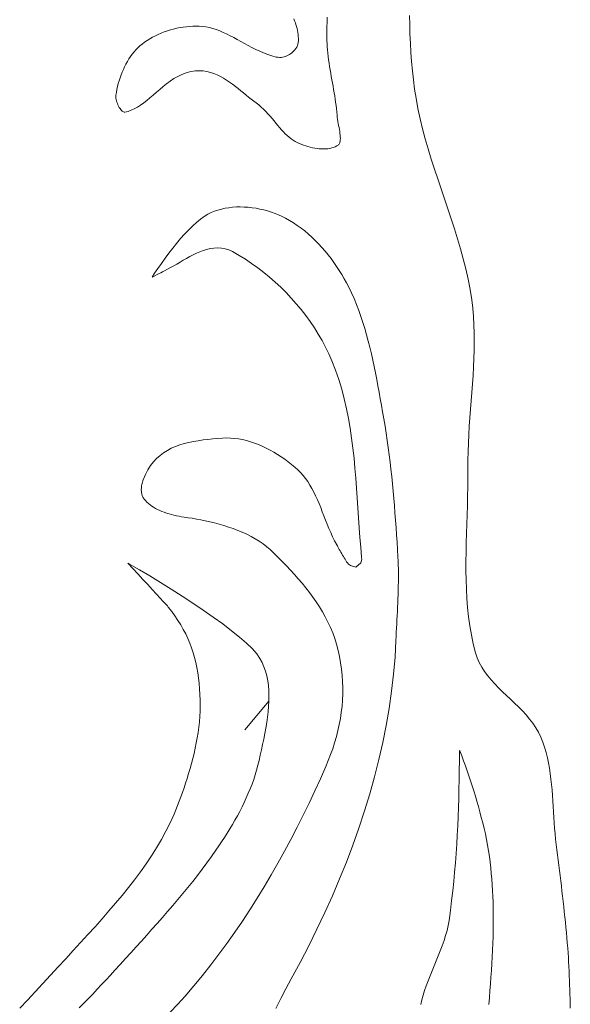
# Model space of a CAD drawing. Header units: inches. Extents: x -12 to 23, y -13.2 to 21.7.
# Tile 56 of 75: x 17.8 to 20.2, y 4.6 to 8.9. Entities that reach past the tile are written whole.
import ezdxf

# ---------------------------------------------------------------- set-up
doc = ezdxf.new("R2010")
doc.units = ezdxf.units.IN
doc.header["$MEASUREMENT"] = 0
doc.layers.get('0').update_dxf_attribs({"lineweight": 0})

msp = doc.modelspace()

# ---------------------------------------------------------------- linework, layer by layer
at = {"color": 7, "linetype": 'Continuous', "lineweight": 0}
for p, q in [((18.9969, 8.9056), (19.0005, 8.8971)), ((19.0005, 8.8971), (19.0037, 8.8886)), ((19.1433, 8.887), (19.1436, 8.8996)), ((19.1436, 8.8996), (19.1438, 8.9122)), ((18.4404, 8.8527), (18.4268, 8.848)), ((18.4541, 8.857), (18.4404, 8.8527)), ((18.468, 8.8607), (18.4541, 8.857)), ((18.482, 8.864), (18.468, 8.8607)), ((18.4961, 8.8668), (18.482, 8.864)), ((18.5103, 8.869), (18.4961, 8.8668)), ((18.5245, 8.8708), (18.5103, 8.869)), ((18.5387, 8.872), (18.5245, 8.8708)), ((18.5528, 8.8727), (18.5387, 8.872)), ((18.5668, 8.8729), (18.5528, 8.8727)), ((18.5808, 8.8726), (18.5668, 8.8729)), ((18.5943, 8.8717), (18.5808, 8.8726)), ((18.6099, 8.8699), (18.5943, 8.8717)), ((18.6252, 8.867), (18.6099, 8.8699)), ((18.6403, 8.863), (18.6252, 8.867)), ((18.6555, 8.8582), (18.6403, 8.863)), ((18.6708, 8.8525), (18.6555, 8.8582)), ((18.686, 8.846), (18.6708, 8.8525)), ((19.0037, 8.8886), (19.0066, 8.8799)), ((19.0066, 8.8799), (19.0091, 8.8712)), ((19.0091, 8.8712), (19.0113, 8.8624)), ((19.0113, 8.8624), (19.0131, 8.8536)), ((19.0131, 8.8536), (19.0146, 8.8448)), ((19.1425, 8.8484), (19.1428, 8.8614)), ((19.1428, 8.8614), (19.143, 8.8742)), ((19.143, 8.8742), (19.1433, 8.887)), ((18.3514, 8.81), (18.3401, 8.8022)), ((18.3631, 8.8174), (18.3514, 8.81)), ((18.3752, 8.8244), (18.3631, 8.8174)), ((18.3876, 8.831), (18.3752, 8.8244)), ((18.4004, 8.8371), (18.3876, 8.831)), ((18.4135, 8.8428), (18.4004, 8.8371)), ((18.4268, 8.848), (18.4135, 8.8428)), ((18.7014, 8.8389), (18.686, 8.846)), ((18.7168, 8.8312), (18.7014, 8.8389)), ((18.7324, 8.823), (18.7168, 8.8312)), ((18.748, 8.8145), (18.7324, 8.823)), ((18.7639, 8.8058), (18.748, 8.8145)), ((19.0146, 8.8448), (19.0157, 8.836)), ((19.0157, 8.836), (19.0166, 8.8272)), ((19.0166, 8.8272), (19.0171, 8.8185)), ((19.0172, 8.8091), (19.0167, 8.8019)), ((19.0171, 8.8185), (19.0172, 8.8091)), ((19.1424, 8.8354), (19.1425, 8.8484)), ((19.1425, 8.8222), (19.1424, 8.8354)), ((19.1427, 8.809), (19.1425, 8.8222)), ((19.1432, 8.7957), (19.1427, 8.809)), ((18.3023, 8.7688), (18.2941, 8.7595)), ((18.3109, 8.7777), (18.3023, 8.7688)), ((18.3199, 8.7861), (18.3109, 8.7777)), ((18.3292, 8.7939), (18.3199, 8.7861)), ((18.3401, 8.8022), (18.3292, 8.7939)), ((18.7799, 8.797), (18.7639, 8.8058)), ((18.7962, 8.7881), (18.7799, 8.797)), ((18.8127, 8.7794), (18.7962, 8.7881)), ((18.8295, 8.7709), (18.8127, 8.7794)), ((18.8467, 8.7629), (18.8295, 8.7709)), ((18.8642, 8.7553), (18.8467, 8.7629)), ((18.9977, 8.7645), (18.9931, 8.7599)), ((19.0021, 8.7695), (18.9977, 8.7645)), ((19.0061, 8.7749), (19.0021, 8.7695)), ((19.0096, 8.7808), (19.0061, 8.7749)), ((19.0127, 8.7873), (19.0096, 8.7808)), ((19.0151, 8.7943), (19.0127, 8.7873)), ((19.0167, 8.8019), (19.0151, 8.7943)), ((19.144, 8.7824), (19.1432, 8.7957)), ((19.145, 8.769), (19.144, 8.7824)), ((19.1466, 8.754), (19.145, 8.769)), ((18.2715, 8.7287), (18.2647, 8.7177)), ((18.2786, 8.7394), (18.2715, 8.7287)), ((18.2862, 8.7496), (18.2786, 8.7394)), ((18.2941, 8.7595), (18.2862, 8.7496)), ((18.8822, 8.7484), (18.8642, 8.7553)), ((18.9006, 8.7423), (18.8822, 8.7484)), ((18.92, 8.7371), (18.9006, 8.7423)), ((18.9268, 8.7359), (18.92, 8.7371)), ((18.934, 8.7355), (18.9268, 8.7359)), ((18.941, 8.7358), (18.934, 8.7355)), ((18.9477, 8.7368), (18.941, 8.7358)), ((18.9541, 8.7383), (18.9477, 8.7368)), ((18.9604, 8.7402), (18.9541, 8.7383)), ((18.9664, 8.7426), (18.9604, 8.7402)), ((18.9721, 8.7453), (18.9664, 8.7426)), ((18.9777, 8.7484), (18.9721, 8.7453)), ((18.9831, 8.7519), (18.9777, 8.7484)), ((18.9882, 8.7557), (18.9831, 8.7519)), ((18.9931, 8.7599), (18.9882, 8.7557)), ((19.1483, 8.7391), (19.1466, 8.754)), ((19.1503, 8.7243), (19.1483, 8.7391)), ((19.1524, 8.7096), (19.1503, 8.7243)), ((18.2466, 8.6827), (18.2414, 8.6705)), ((18.2522, 8.6946), (18.2466, 8.6827)), ((18.2583, 8.7063), (18.2522, 8.6946)), ((18.2647, 8.7177), (18.2583, 8.7063)), ((18.5438, 8.6732), (18.5648, 8.6762)), ((18.5648, 8.6762), (18.5818, 8.6768)), ((18.5818, 8.6768), (18.5984, 8.6757)), ((19.1547, 8.6949), (19.1524, 8.7096)), ((19.1571, 8.6804), (19.1547, 8.6949)), ((19.1595, 8.6659), (19.1571, 8.6804)), ((18.228, 8.6328), (18.2244, 8.6201)), ((18.2321, 8.6455), (18.228, 8.6328)), ((18.2365, 8.6581), (18.2321, 8.6455)), ((18.2414, 8.6705), (18.2365, 8.6581)), ((18.4527, 8.6311), (18.4692, 8.6421)), ((18.4692, 8.6421), (18.4864, 8.6521)), ((18.4864, 8.6521), (18.5046, 8.6608)), ((18.5046, 8.6608), (18.5237, 8.668)), ((18.5237, 8.668), (18.5438, 8.6732)), ((18.5984, 8.6757), (18.6146, 8.6732)), ((18.6146, 8.6732), (18.6302, 8.6693)), ((18.6302, 8.6693), (18.6454, 8.6642)), ((18.6454, 8.6642), (18.6601, 8.6582)), ((18.6601, 8.6582), (18.6743, 8.6512)), ((18.6743, 8.6512), (18.688, 8.6436)), ((18.688, 8.6436), (18.7014, 8.6353)), ((18.7014, 8.6353), (18.7145, 8.6266)), ((19.1621, 8.6514), (19.1595, 8.6659)), ((19.1646, 8.637), (19.1621, 8.6514)), ((19.1672, 8.6228), (19.1646, 8.637)), ((18.2183, 8.5944), (18.2159, 8.5816)), ((18.2211, 8.6072), (18.2183, 8.5944)), ((18.2244, 8.6201), (18.2211, 8.6072)), ((18.3922, 8.5823), (18.4067, 8.5948)), ((18.4067, 8.5948), (18.4216, 8.6073)), ((18.4216, 8.6073), (18.4369, 8.6195)), ((18.4369, 8.6195), (18.4527, 8.6311)), ((18.7145, 8.6266), (18.7272, 8.6175)), ((18.7272, 8.6175), (18.7396, 8.6081)), ((18.7396, 8.6081), (18.7518, 8.5985)), ((18.7518, 8.5985), (18.7637, 8.5889)), ((19.1697, 8.6085), (19.1672, 8.6228)), ((19.1722, 8.5942), (19.1697, 8.6085)), ((19.1746, 8.5801), (19.1722, 8.5942)), ((18.214, 8.5694), (18.2136, 8.565)), ((18.2136, 8.565), (18.2136, 8.5606)), ((18.2136, 8.5606), (18.214, 8.5555)), ((18.2159, 8.5816), (18.214, 8.5694)), ((18.214, 8.5555), (18.2149, 8.55)), ((18.2149, 8.55), (18.2162, 8.5442)), ((18.3361, 8.5353), (18.3499, 8.5462)), ((18.3499, 8.5462), (18.3639, 8.5577)), ((18.3639, 8.5577), (18.3779, 8.5698)), ((18.3779, 8.5698), (18.3922, 8.5823)), ((18.7637, 8.5889), (18.7754, 8.5793)), ((18.7754, 8.5793), (18.7869, 8.5698)), ((18.7869, 8.5698), (18.7982, 8.5606)), ((18.7982, 8.5606), (18.8094, 8.5516)), ((18.8094, 8.5516), (18.8203, 8.5431)), ((19.1769, 8.566), (19.1746, 8.5801)), ((19.1791, 8.5519), (19.1769, 8.566)), ((19.1811, 8.5379), (19.1791, 8.5519)), ((18.2162, 8.5442), (18.218, 8.5382)), ((18.218, 8.5382), (18.2202, 8.5322)), ((18.2202, 8.5322), (18.2227, 8.5263)), ((18.2227, 8.5263), (18.2256, 8.5206)), ((18.2256, 8.5206), (18.2287, 8.5152)), ((18.2287, 8.5152), (18.232, 8.5103)), ((18.232, 8.5103), (18.2354, 8.5059)), ((18.2354, 8.5059), (18.2388, 8.5022)), ((18.2673, 8.4975), (18.2811, 8.5024)), ((18.2811, 8.5024), (18.2949, 8.5088)), ((18.2949, 8.5088), (18.3086, 8.5165)), ((18.3086, 8.5165), (18.3223, 8.5254)), ((18.3223, 8.5254), (18.3361, 8.5353)), ((18.8203, 8.5431), (18.8315, 8.5347)), ((18.8315, 8.5347), (18.8426, 8.5262)), ((18.8426, 8.5262), (18.8535, 8.5169)), ((18.8535, 8.5169), (18.8639, 8.5071)), ((18.8639, 8.5071), (18.8738, 8.4971)), ((19.183, 8.5239), (19.1811, 8.5379)), ((19.1847, 8.5099), (19.183, 8.5239)), ((19.1861, 8.496), (19.1847, 8.5099)), ((18.2388, 8.5022), (18.2421, 8.4992)), ((18.2421, 8.4992), (18.2451, 8.4969)), ((18.2451, 8.4969), (18.2477, 8.4954)), ((18.2477, 8.4954), (18.2497, 8.4945)), ((18.2497, 8.4945), (18.2512, 8.4942)), ((18.2512, 8.4942), (18.2523, 8.4941)), ((18.2523, 8.4941), (18.2538, 8.4942)), ((18.2538, 8.4942), (18.2673, 8.4975)), ((18.8738, 8.4971), (18.8832, 8.4869)), ((18.8832, 8.4869), (18.8923, 8.4766)), ((18.8923, 8.4766), (18.9012, 8.4663)), ((18.9012, 8.4663), (18.9098, 8.456)), ((19.1873, 8.4816), (19.1861, 8.496)), ((19.1882, 8.4727), (19.1873, 8.4816)), ((19.1894, 8.4633), (19.1882, 8.4727)), ((19.1909, 8.4539), (19.1894, 8.4633)), ((18.9098, 8.456), (18.9182, 8.4459)), ((18.9182, 8.4459), (18.9265, 8.4359)), ((18.9265, 8.4359), (18.9347, 8.4262)), ((18.9347, 8.4262), (18.9429, 8.4168)), ((18.9429, 8.4168), (18.9511, 8.4078)), ((19.1926, 8.4446), (19.1909, 8.4539)), ((19.1943, 8.4354), (19.1926, 8.4446)), ((19.196, 8.4263), (19.1943, 8.4354)), ((19.1976, 8.4174), (19.196, 8.4263)), ((19.199, 8.4088), (19.1976, 8.4174)), ((18.9511, 8.4078), (18.9594, 8.3993)), ((18.9594, 8.3993), (18.9677, 8.3913)), ((18.9677, 8.3913), (18.9762, 8.3839)), ((18.9762, 8.3839), (18.9848, 8.3771)), ((18.9848, 8.3771), (18.9936, 8.3709)), ((19.2002, 8.4005), (19.199, 8.4088)), ((19.2011, 8.3926), (19.2002, 8.4005)), ((19.2017, 8.3851), (19.2011, 8.3926)), ((19.2019, 8.3783), (19.2017, 8.3851)), ((19.2017, 8.3721), (19.2019, 8.3783)), ((18.9936, 8.3709), (19.0026, 8.3654)), ((19.0026, 8.3654), (19.0122, 8.3605)), ((19.0122, 8.3605), (19.0208, 8.3566)), ((19.0208, 8.3566), (19.03, 8.3528)), ((19.03, 8.3528), (19.0396, 8.3492)), ((19.0396, 8.3492), (19.0493, 8.3458)), ((19.0493, 8.3458), (19.0592, 8.3427)), ((19.0592, 8.3427), (19.0692, 8.34)), ((19.0692, 8.34), (19.0793, 8.3376)), ((19.0793, 8.3376), (19.0894, 8.3356)), ((19.0894, 8.3356), (19.0994, 8.3341)), ((19.0994, 8.3341), (19.1093, 8.3329)), ((19.1093, 8.3329), (19.1191, 8.3323)), ((19.1191, 8.3323), (19.1286, 8.3321)), ((19.1286, 8.3321), (19.1379, 8.3325)), ((19.1379, 8.3325), (19.1469, 8.3333)), ((19.1469, 8.3333), (19.1555, 8.3347)), ((19.1555, 8.3347), (19.1637, 8.3366)), ((19.1637, 8.3366), (19.1714, 8.339)), ((19.1714, 8.339), (19.1788, 8.342)), ((19.1788, 8.342), (19.1857, 8.3455)), ((19.1857, 8.3455), (19.1918, 8.3493)), ((19.1918, 8.3493), (19.1944, 8.3515)), ((19.1944, 8.3515), (19.1962, 8.3534)), ((19.1962, 8.3534), (19.1977, 8.3557)), ((19.1977, 8.3557), (19.199, 8.3585)), ((19.199, 8.3585), (19.2002, 8.3622)), ((19.2002, 8.3622), (19.2011, 8.3667)), ((19.2011, 8.3667), (19.2017, 8.3721)), ((18.6943, 8.0707), (18.6782, 8.0672)), ((18.7107, 8.0734), (18.6943, 8.0707)), ((18.7274, 8.0754), (18.7107, 8.0734)), ((18.7443, 8.0765), (18.7274, 8.0754)), ((18.7614, 8.0768), (18.7443, 8.0765)), ((18.7787, 8.0764), (18.7614, 8.0768)), ((18.796, 8.0753), (18.7787, 8.0764)), ((18.8133, 8.0734), (18.796, 8.0753)), ((18.8306, 8.0709), (18.8133, 8.0734)), ((18.8478, 8.0676), (18.8306, 8.0709)), ((18.6024, 8.0346), (18.5861, 8.0226)), ((18.618, 8.0443), (18.6024, 8.0346)), ((18.6328, 8.0518), (18.618, 8.0443)), ((18.6473, 8.0577), (18.6328, 8.0518)), ((18.6625, 8.0629), (18.6473, 8.0577)), ((18.6782, 8.0672), (18.6625, 8.0629)), ((18.8648, 8.0637), (18.8478, 8.0676)), ((18.8816, 8.0591), (18.8648, 8.0637)), ((18.8981, 8.0539), (18.8816, 8.0591)), ((18.9143, 8.0481), (18.8981, 8.0539)), ((18.9301, 8.0417), (18.9143, 8.0481)), ((18.9454, 8.0348), (18.9301, 8.0417)), ((18.9602, 8.0273), (18.9454, 8.0348)), ((18.9779, 8.0175), (18.9602, 8.0273)), ((18.5518, 7.9929), (18.5342, 7.9755)), ((18.5692, 8.0087), (18.5518, 7.9929)), ((18.5861, 8.0226), (18.5692, 8.0087)), ((18.9953, 8.0069), (18.9779, 8.0175)), ((19.0123, 7.9955), (18.9953, 8.0069)), ((19.0289, 7.9835), (19.0123, 7.9955)), ((19.0452, 7.9708), (19.0289, 7.9835)), ((18.5165, 7.9568), (18.4988, 7.937)), ((18.5342, 7.9755), (18.5165, 7.9568)), ((19.061, 7.9574), (19.0452, 7.9708)), ((19.0765, 7.9435), (19.061, 7.9574)), ((19.0916, 7.929), (19.0765, 7.9435)), ((18.4812, 7.9162), (18.4639, 7.8947)), ((18.4988, 7.937), (18.4812, 7.9162)), ((18.6295, 7.8933), (18.6456, 7.8956)), ((18.6456, 7.8956), (18.662, 7.8964)), ((18.662, 7.8964), (18.6786, 7.8954)), ((18.6786, 7.8954), (18.6952, 7.8924)), ((19.1063, 7.914), (19.0916, 7.929)), ((19.1206, 7.8985), (19.1063, 7.914)), ((19.1344, 7.8825), (19.1206, 7.8985)), ((18.4469, 7.8728), (18.4303, 7.8506)), ((18.4639, 7.8947), (18.4469, 7.8728)), ((18.5245, 7.8498), (18.5389, 7.8578)), ((18.5389, 7.8578), (18.5534, 7.8654)), ((18.5534, 7.8654), (18.5682, 7.8725)), ((18.5682, 7.8725), (18.5831, 7.879)), ((18.5831, 7.879), (18.5983, 7.8847)), ((18.5983, 7.8847), (18.6137, 7.8895)), ((18.6137, 7.8895), (18.6295, 7.8933)), ((18.6952, 7.8924), (18.7117, 7.8871)), ((18.7117, 7.8871), (18.7272, 7.8798)), ((18.7272, 7.8798), (18.7561, 7.8633)), ((18.7561, 7.8633), (18.784, 7.8461)), ((19.1479, 7.866), (19.1344, 7.8825)), ((19.1608, 7.8492), (19.1479, 7.866)), ((18.4143, 7.8283), (18.3989, 7.8062)), ((18.4303, 7.8506), (18.4143, 7.8283)), ((18.4416, 7.8023), (18.4549, 7.8096)), ((18.4549, 7.8096), (18.4685, 7.8173)), ((18.4685, 7.8173), (18.4822, 7.8253)), ((18.4822, 7.8253), (18.4962, 7.8335)), ((18.4962, 7.8335), (18.5102, 7.8417)), ((18.5102, 7.8417), (18.5245, 7.8498)), ((18.784, 7.8461), (18.8113, 7.8279)), ((18.8113, 7.8279), (18.8381, 7.8087)), ((18.8381, 7.8087), (18.8644, 7.7886)), ((19.1734, 7.8321), (19.1608, 7.8492)), ((19.1854, 7.8146), (19.1734, 7.8321)), ((19.197, 7.7969), (19.1854, 7.8146)), ((18.3843, 7.7845), (18.3729, 7.7672)), ((18.3729, 7.7672), (18.3758, 7.7686)), ((18.3758, 7.7686), (18.3858, 7.7737)), ((18.3989, 7.8062), (18.3843, 7.7845)), ((18.3858, 7.7737), (18.3952, 7.7785)), ((18.3952, 7.7785), (18.404, 7.783)), ((18.404, 7.783), (18.4118, 7.787)), ((18.4118, 7.787), (18.4186, 7.7905)), ((18.4186, 7.7905), (18.4242, 7.7934)), ((18.4242, 7.7934), (18.4281, 7.7954)), ((18.4281, 7.7954), (18.4416, 7.8023)), ((18.8644, 7.7886), (18.89, 7.7676)), ((18.89, 7.7676), (18.915, 7.7457)), ((19.2082, 7.7789), (19.197, 7.7969)), ((19.2188, 7.7607), (19.2082, 7.7789)), ((18.915, 7.7457), (18.9394, 7.7231)), ((18.9394, 7.7231), (18.963, 7.6996)), ((19.229, 7.7423), (19.2188, 7.7607)), ((19.2386, 7.7239), (19.229, 7.7423)), ((19.2509, 7.6987), (19.2386, 7.7239)), ((18.963, 7.6996), (18.9858, 7.6754)), ((19.2623, 7.6732), (19.2509, 7.6987)), ((18.9858, 7.6754), (19.0079, 7.6504)), ((19.0079, 7.6504), (19.0291, 7.6248)), ((19.2731, 7.6474), (19.2623, 7.6732)), ((19.2832, 7.6212), (19.2731, 7.6474)), ((19.0291, 7.6248), (19.0495, 7.5985)), ((19.0495, 7.5985), (19.0689, 7.5716)), ((19.2926, 7.5948), (19.2832, 7.6212)), ((19.3015, 7.568), (19.2926, 7.5948)), ((19.0689, 7.5716), (19.0874, 7.5442)), ((19.3098, 7.5409), (19.3015, 7.568)), ((19.0874, 7.5442), (19.1049, 7.5161)), ((19.1049, 7.5161), (19.1214, 7.4876)), ((19.3176, 7.5136), (19.3098, 7.5409)), ((19.325, 7.486), (19.3176, 7.5136)), ((19.1214, 7.4876), (19.1369, 7.4586)), ((19.3319, 7.4583), (19.325, 7.486)), ((19.1369, 7.4586), (19.1512, 7.4291)), ((19.1512, 7.4291), (19.1643, 7.3991)), ((19.3384, 7.4303), (19.3319, 7.4583)), ((19.3447, 7.4022), (19.3384, 7.4303)), ((19.1643, 7.3991), (19.1806, 7.3578)), ((19.3506, 7.374), (19.3447, 7.4022)), ((19.1806, 7.3578), (19.1951, 7.3159)), ((19.3563, 7.3456), (19.3506, 7.374)), ((19.3618, 7.3172), (19.3563, 7.3456)), ((19.1951, 7.3159), (19.2079, 7.2736)), ((19.3671, 7.2887), (19.3618, 7.3172)), ((19.3724, 7.2601), (19.3671, 7.2887)), ((19.2079, 7.2736), (19.2192, 7.231)), ((19.3776, 7.2315), (19.3724, 7.2601)), ((19.2192, 7.231), (19.2291, 7.188)), ((19.3827, 7.203), (19.3776, 7.2315)), ((19.3879, 7.1745), (19.3827, 7.203)), ((19.2291, 7.188), (19.2377, 7.1448)), ((19.3935, 7.1429), (19.3879, 7.1745)), ((19.2377, 7.1448), (19.2451, 7.1014)), ((19.3988, 7.1114), (19.3935, 7.1429)), ((19.2451, 7.1014), (19.2516, 7.0578)), ((19.4038, 7.0798), (19.3988, 7.1114)), ((19.4084, 7.0481), (19.4038, 7.0798)), ((18.4949, 7.0282), (18.476, 7.0213)), ((18.5146, 7.0341), (18.4949, 7.0282)), ((18.5347, 7.0392), (18.5146, 7.0341)), ((18.5554, 7.0435), (18.5347, 7.0392)), ((18.5764, 7.047), (18.5554, 7.0435)), ((18.5977, 7.05), (18.5764, 7.047)), ((18.6191, 7.0525), (18.5977, 7.05)), ((18.6407, 7.0546), (18.6191, 7.0525)), ((18.6621, 7.0564), (18.6407, 7.0546)), ((18.683, 7.058), (18.6621, 7.0564)), ((18.7008, 7.0588), (18.683, 7.058)), ((18.7182, 7.0585), (18.7008, 7.0588)), ((18.7357, 7.0572), (18.7182, 7.0585)), ((18.7532, 7.0549), (18.7357, 7.0572)), ((18.7708, 7.0517), (18.7532, 7.0549)), ((18.7884, 7.0475), (18.7708, 7.0517)), ((18.806, 7.0425), (18.7884, 7.0475)), ((18.8236, 7.0367), (18.806, 7.0425)), ((18.841, 7.0301), (18.8236, 7.0367)), ((18.8583, 7.0227), (18.841, 7.0301)), ((19.2516, 7.0578), (19.2572, 7.0141)), ((19.4128, 7.0164), (19.4084, 7.0481)), ((18.4237, 6.9938), (18.408, 6.9821)), ((18.4403, 7.0042), (18.4237, 6.9938)), ((18.4577, 7.0133), (18.4403, 7.0042)), ((18.476, 7.0213), (18.4577, 7.0133)), ((18.8754, 7.0146), (18.8583, 7.0227)), ((18.8923, 7.0059), (18.8754, 7.0146)), ((18.9089, 6.9966), (18.8923, 7.0059)), ((18.9252, 6.9867), (18.9089, 6.9966)), ((18.9413, 6.9762), (18.9252, 6.9867)), ((19.2572, 7.0141), (19.262, 6.9702)), ((19.417, 6.9846), (19.4128, 7.0164)), ((19.4209, 6.9527), (19.417, 6.9846)), ((18.3794, 6.9542), (18.3665, 6.9377)), ((18.3932, 6.969), (18.3794, 6.9542)), ((18.408, 6.9821), (18.3932, 6.969)), ((18.9569, 6.9654), (18.9413, 6.9762)), ((18.9722, 6.9541), (18.9569, 6.9654)), ((18.987, 6.9424), (18.9722, 6.9541)), ((19.0013, 6.9304), (18.987, 6.9424)), ((19.262, 6.9702), (19.2662, 6.9263)), ((19.4245, 6.9209), (19.4209, 6.9527)), ((18.3439, 6.8985), (18.3342, 6.8752)), ((18.3547, 6.9192), (18.3439, 6.8985)), ((18.3665, 6.9377), (18.3547, 6.9192)), ((19.0149, 6.9184), (19.0013, 6.9304)), ((19.0271, 6.9064), (19.0149, 6.9184)), ((19.0384, 6.8938), (19.0271, 6.9064)), ((19.2662, 6.9263), (19.2698, 6.8823)), ((19.428, 6.8889), (19.4245, 6.9209)), ((18.3292, 6.8588), (18.328, 6.8535)), ((18.3306, 6.8642), (18.3292, 6.8588)), ((18.3323, 6.8698), (18.3306, 6.8642)), ((18.3342, 6.8752), (18.3323, 6.8698)), ((19.0489, 6.8805), (19.0384, 6.8938)), ((19.0588, 6.8665), (19.0489, 6.8805)), ((19.0681, 6.8517), (19.0588, 6.8665)), ((19.2698, 6.8823), (19.2731, 6.8384)), ((19.4312, 6.857), (19.428, 6.8889)), ((19.4342, 6.825), (19.4312, 6.857)), ((18.326, 6.8384), (18.3257, 6.8337)), ((18.3257, 6.8337), (18.3257, 6.8292)), ((18.3257, 6.8292), (18.3259, 6.8249)), ((18.3259, 6.8249), (18.3262, 6.8208)), ((18.3264, 6.8433), (18.326, 6.8384)), ((18.3262, 6.8208), (18.3267, 6.8169)), ((18.3271, 6.8483), (18.3264, 6.8433)), ((18.3267, 6.8169), (18.3274, 6.8132)), ((18.328, 6.8535), (18.3271, 6.8483)), ((18.3274, 6.8132), (18.3282, 6.8097)), ((19.0768, 6.8364), (19.0681, 6.8517)), ((19.0852, 6.8205), (19.0768, 6.8364)), ((19.0931, 6.804), (19.0852, 6.8205)), ((19.2731, 6.8384), (19.2761, 6.7945)), ((19.4371, 6.7929), (19.4342, 6.825)), ((18.3282, 6.8097), (18.3291, 6.8065)), ((18.3291, 6.8065), (18.3301, 6.8035)), ((18.3301, 6.8035), (18.3313, 6.8008)), ((18.3313, 6.8008), (18.3324, 6.7983)), ((18.3324, 6.7983), (18.3337, 6.7961)), ((18.3337, 6.7961), (18.3349, 6.7943)), ((18.3349, 6.7943), (18.3396, 6.788)), ((18.3396, 6.788), (18.3449, 6.7819)), ((18.3449, 6.7819), (18.3507, 6.7759)), ((18.3507, 6.7759), (18.3572, 6.7701)), ((18.3572, 6.7701), (18.3643, 6.7645)), ((19.1007, 6.787), (19.0931, 6.804)), ((19.1081, 6.7697), (19.1007, 6.787)), ((19.1153, 6.752), (19.1081, 6.7697)), ((19.2761, 6.7945), (19.279, 6.7507)), ((19.4398, 6.7608), (19.4371, 6.7929)), ((18.3643, 6.7645), (18.3718, 6.7591)), ((18.3718, 6.7591), (18.3799, 6.7539)), ((18.3799, 6.7539), (18.3885, 6.7489)), ((18.3885, 6.7489), (18.3975, 6.7442)), ((18.3975, 6.7442), (18.4069, 6.7397)), ((18.4069, 6.7397), (18.4167, 6.7355)), ((18.4167, 6.7355), (18.4268, 6.7315)), ((18.4268, 6.7315), (18.4372, 6.7278)), ((18.4372, 6.7278), (18.4478, 6.7244)), ((18.4478, 6.7244), (18.4586, 6.7213)), ((19.1224, 6.734), (19.1153, 6.752)), ((19.1295, 6.7158), (19.1224, 6.734)), ((19.279, 6.7507), (19.2818, 6.707)), ((19.4423, 6.7288), (19.4398, 6.7608)), ((19.4447, 6.6966), (19.4423, 6.7288)), ((18.4586, 6.7213), (18.4696, 6.7185)), ((18.4696, 6.7185), (18.4806, 6.716)), ((18.4806, 6.716), (18.4918, 6.7138)), ((18.4918, 6.7138), (18.503, 6.7118)), ((18.503, 6.7118), (18.5144, 6.7101)), ((18.5144, 6.7101), (18.5315, 6.7077)), ((18.5315, 6.7077), (18.5496, 6.7049)), ((18.5496, 6.7049), (18.5683, 6.7016)), ((18.5683, 6.7016), (18.5876, 6.698)), ((18.5876, 6.698), (18.6073, 6.6939)), ((18.6073, 6.6939), (18.6274, 6.6894)), ((18.6274, 6.6894), (18.6478, 6.6844)), ((18.6478, 6.6844), (18.6683, 6.6789)), ((19.1367, 6.6975), (19.1295, 6.7158)), ((19.1441, 6.6791), (19.1367, 6.6975)), ((19.2818, 6.707), (19.2848, 6.6635)), ((19.447, 6.6645), (19.4447, 6.6966)), ((18.6683, 6.6789), (18.689, 6.6729)), ((18.689, 6.6729), (18.7095, 6.6664)), ((18.7095, 6.6664), (18.73, 6.6594)), ((18.73, 6.6594), (18.7502, 6.6518)), ((18.7502, 6.6518), (18.7702, 6.6436)), ((18.7702, 6.6436), (18.7897, 6.6347)), ((19.1517, 6.6606), (19.1441, 6.6791)), ((19.1596, 6.6422), (19.1517, 6.6606)), ((19.1679, 6.6239), (19.1596, 6.6422)), ((19.2848, 6.6635), (19.288, 6.6202)), ((19.4491, 6.6323), (19.447, 6.6645)), ((18.7897, 6.6347), (18.8087, 6.6253)), ((18.8087, 6.6253), (18.8272, 6.6151)), ((18.8272, 6.6151), (18.8449, 6.6042)), ((18.8449, 6.6042), (18.8619, 6.5925)), ((19.1768, 6.6058), (19.1679, 6.6239)), ((19.1862, 6.5882), (19.1768, 6.6058)), ((19.288, 6.6202), (19.2915, 6.5772)), ((19.4512, 6.6002), (19.4491, 6.6323)), ((19.4532, 6.568), (19.4512, 6.6002)), ((18.8619, 6.5925), (18.8779, 6.5799)), ((18.8779, 6.5799), (18.8926, 6.5669)), ((18.8926, 6.5669), (18.9109, 6.5492)), ((19.1886, 6.5839), (19.1862, 6.5882)), ((19.1912, 6.5791), (19.1886, 6.5839)), ((19.1941, 6.5738), (19.1912, 6.5791)), ((19.1973, 6.568), (19.1941, 6.5738)), ((19.2007, 6.5619), (19.1973, 6.568)), ((19.2042, 6.5555), (19.2007, 6.5619)), ((19.2078, 6.5491), (19.2042, 6.5555)), ((19.2915, 6.5772), (19.2956, 6.5333)), ((19.4551, 6.5359), (19.4532, 6.568)), ((18.2743, 6.5033), (18.2665, 6.5078)), ((18.2665, 6.5078), (18.288, 6.4844)), ((18.9109, 6.5492), (18.9288, 6.5316)), ((18.9288, 6.5316), (18.9467, 6.5137)), ((18.9467, 6.5137), (18.9644, 6.4955)), ((19.2115, 6.5427), (19.2078, 6.5491)), ((19.2152, 6.5364), (19.2115, 6.5427)), ((19.2188, 6.5303), (19.2152, 6.5364)), ((19.2224, 6.5245), (19.2188, 6.5303)), ((19.226, 6.519), (19.2224, 6.5245)), ((19.2296, 6.5139), (19.226, 6.519)), ((19.2335, 6.5089), (19.2296, 6.5139)), ((19.2383, 6.5036), (19.2335, 6.5089)), ((19.2924, 6.5084), (19.2705, 6.4903)), ((19.2959, 6.5249), (19.2924, 6.5084)), ((19.2956, 6.5333), (19.2959, 6.5249)), ((19.456, 6.5176), (19.4551, 6.5359)), ((19.4567, 6.4993), (19.456, 6.5176)), ((18.3178, 6.4779), (18.2743, 6.5033)), ((18.288, 6.4844), (18.3104, 6.46)), ((18.3633, 6.4508), (18.3178, 6.4779)), ((18.9644, 6.4955), (18.982, 6.4769)), ((18.982, 6.4769), (18.9994, 6.458)), ((19.2472, 6.4966), (19.2383, 6.5036)), ((19.2705, 6.4903), (19.2472, 6.4966)), ((19.4571, 6.481), (19.4567, 6.4993)), ((19.4574, 6.4625), (19.4571, 6.481)), ((18.3104, 6.46), (18.3325, 6.436)), ((18.3325, 6.436), (18.3539, 6.4128)), ((18.4101, 6.4224), (18.3633, 6.4508)), ((18.4577, 6.3928), (18.4101, 6.4224)), ((18.9994, 6.458), (19.0165, 6.4387)), ((19.0165, 6.4387), (19.0332, 6.4191)), ((19.457, 6.4068), (19.4573, 6.4254)), ((19.4573, 6.4254), (19.4574, 6.444)), ((19.4574, 6.444), (19.4574, 6.4625)), ((18.3539, 6.4128), (18.374, 6.391)), ((18.374, 6.391), (18.3925, 6.371)), ((18.5053, 6.3625), (18.4577, 6.3928)), ((19.0332, 6.4191), (19.0496, 6.3991)), ((19.0496, 6.3991), (19.0654, 6.3787)), ((19.0654, 6.3787), (19.0808, 6.3579)), ((19.456, 6.3695), (19.4566, 6.3882)), ((19.4566, 6.3882), (19.457, 6.4068)), ((18.3925, 6.371), (18.4088, 6.3533)), ((18.4088, 6.3533), (18.4225, 6.3384)), ((18.4225, 6.3384), (18.4332, 6.3268)), ((18.5525, 6.3316), (18.5053, 6.3625)), ((19.0808, 6.3579), (19.0955, 6.3367)), ((19.0955, 6.3367), (19.1096, 6.315)), ((19.4545, 6.3322), (19.4553, 6.3509)), ((19.4553, 6.3509), (19.456, 6.3695)), ((18.4332, 6.3268), (18.4405, 6.3188)), ((18.4405, 6.3188), (18.4445, 6.3142)), ((18.4445, 6.3142), (18.4599, 6.2943)), ((18.4599, 6.2943), (18.4739, 6.2748)), ((18.5985, 6.3006), (18.5525, 6.3316)), ((18.6427, 6.2698), (18.5985, 6.3006)), ((19.1096, 6.315), (19.123, 6.293)), ((19.123, 6.293), (19.1356, 6.2705)), ((19.4519, 6.2765), (19.4528, 6.295)), ((19.4528, 6.295), (19.4537, 6.3136)), ((19.4537, 6.3136), (19.4545, 6.3322)), ((18.4739, 6.2748), (18.4871, 6.2552)), ((18.4871, 6.2552), (18.4993, 6.2355)), ((18.6846, 6.2394), (18.6427, 6.2698)), ((19.1356, 6.2705), (19.1474, 6.2475)), ((19.1474, 6.2475), (19.1582, 6.2241)), ((19.45, 6.2396), (19.451, 6.258)), ((19.451, 6.258), (19.4519, 6.2765)), ((18.4993, 6.2355), (18.5106, 6.2156)), ((18.5106, 6.2156), (18.521, 6.1955)), ((18.7234, 6.2098), (18.6846, 6.2394)), ((18.7584, 6.1813), (18.7234, 6.2098)), ((19.1582, 6.2241), (19.1681, 6.2002)), ((19.4482, 6.203), (19.4491, 6.2213)), ((19.4491, 6.2213), (19.45, 6.2396)), ((18.521, 6.1955), (18.5305, 6.1752)), ((18.5305, 6.1752), (18.5392, 6.1547)), ((18.7891, 6.1544), (18.7584, 6.1813)), ((19.1681, 6.2002), (19.1769, 6.1758)), ((19.1769, 6.1758), (19.1845, 6.151)), ((19.4425, 6.0925), (19.4466, 6.1672)), ((19.4466, 6.1672), (19.4474, 6.1849)), ((19.4474, 6.1849), (19.4482, 6.203)), ((18.5392, 6.1547), (18.547, 6.1339)), ((18.547, 6.1339), (18.5541, 6.1127)), ((18.8147, 6.1295), (18.7891, 6.1544)), ((18.8343, 6.1073), (18.8147, 6.1295)), ((19.1845, 6.151), (19.1919, 6.1232)), ((19.1919, 6.1232), (19.1981, 6.0956)), ((18.5541, 6.1127), (18.5603, 6.0913)), ((18.5603, 6.0913), (18.5657, 6.0695)), ((18.8478, 6.088), (18.8343, 6.1073)), ((18.8574, 6.07), (18.8478, 6.088)), ((19.1981, 6.0956), (19.2031, 6.068)), ((19.4361, 6.0178), (19.4425, 6.0925)), ((18.5657, 6.0695), (18.5704, 6.0472)), ((18.5704, 6.0472), (18.5744, 6.0246)), ((18.8657, 6.0509), (18.8574, 6.07)), ((18.8726, 6.0311), (18.8657, 6.0509)), ((18.878, 6.0107), (18.8726, 6.0311)), ((19.2031, 6.068), (19.2071, 6.0404)), ((19.2071, 6.0404), (19.2101, 6.013)), ((18.5744, 6.0246), (18.5777, 6.0015)), ((18.5777, 6.0015), (18.5803, 5.9779)), ((18.8822, 5.9896), (18.878, 6.0107)), ((18.8851, 5.9679), (18.8822, 5.9896)), ((19.2101, 6.013), (19.212, 5.9856)), ((19.4274, 5.9428), (19.4361, 6.0178)), ((18.5803, 5.9779), (18.5823, 5.9538)), ((18.5823, 5.9538), (18.5837, 5.9292)), ((18.8869, 5.9458), (18.8851, 5.9679)), ((18.8876, 5.9231), (18.8869, 5.9458)), ((19.212, 5.9856), (19.2128, 5.9583)), ((19.2128, 5.9583), (19.2126, 5.9311)), ((18.5837, 5.9292), (18.5845, 5.9039)), ((18.5845, 5.9039), (18.5848, 5.8779)), ((18.8861, 5.8766), (18.8873, 5.9)), ((18.8873, 5.9), (18.8876, 5.9231)), ((19.2114, 5.9039), (19.2093, 5.8769)), ((19.2126, 5.9311), (19.2114, 5.9039)), ((19.4166, 5.8677), (19.4274, 5.9428)), ((18.5848, 5.8779), (18.5844, 5.8547)), ((18.884, 5.853), (18.8861, 5.8766)), ((19.2093, 5.8769), (19.2061, 5.8499)), ((19.4036, 5.7925), (19.4166, 5.8677)), ((18.5832, 5.8314), (18.5814, 5.808)), ((18.5844, 5.8547), (18.5832, 5.8314)), ((18.8778, 5.805), (18.8813, 5.8291)), ((18.8813, 5.8291), (18.884, 5.853)), ((19.2021, 5.8231), (19.1971, 5.7963)), ((19.2061, 5.8499), (19.2021, 5.8231)), ((18.5789, 5.7847), (18.5757, 5.7614)), ((18.5814, 5.808), (18.5789, 5.7847)), ((18.8694, 5.7567), (18.8738, 5.7809)), ((18.8738, 5.7809), (18.8778, 5.805)), ((19.1912, 5.7696), (19.1844, 5.743)), ((19.1971, 5.7963), (19.1912, 5.7696)), ((19.3885, 5.7171), (19.4036, 5.7925)), ((18.572, 5.7382), (18.5678, 5.7151)), ((18.5757, 5.7614), (18.572, 5.7382)), ((18.8596, 5.7086), (18.8646, 5.7326)), ((18.8646, 5.7326), (18.8694, 5.7567)), ((19.1844, 5.743), (19.1767, 5.7164)), ((18.5631, 5.6921), (18.558, 5.6693)), ((18.5678, 5.7151), (18.5631, 5.6921)), ((18.8492, 5.6611), (18.8544, 5.6847)), ((18.8544, 5.6847), (18.8596, 5.7086)), ((19.1682, 5.69), (19.1588, 5.6637)), ((19.1767, 5.7164), (19.1682, 5.69)), ((19.3714, 5.6417), (19.3885, 5.7171)), ((18.5525, 5.6468), (18.5466, 5.6245)), ((18.558, 5.6693), (18.5525, 5.6468)), ((18.844, 5.638), (18.8492, 5.6611)), ((19.1588, 5.6637), (19.1487, 5.6374)), ((19.3523, 5.5663), (19.3714, 5.6417)), ((19.7264, 5.6788), (19.726, 5.6362)), ((19.7265, 5.6824), (19.7264, 5.6788)), ((19.7275, 5.6798), (19.7265, 5.6824)), ((19.7362, 5.6581), (19.7275, 5.6798)), ((19.7445, 5.6363), (19.7362, 5.6581)), ((18.5404, 5.6024), (18.534, 5.5807)), ((18.5466, 5.6245), (18.5404, 5.6024)), ((18.8272, 5.5752), (18.8334, 5.596)), ((18.8334, 5.596), (18.839, 5.6168)), ((18.839, 5.6168), (18.844, 5.638)), ((19.1378, 5.6113), (19.1141, 5.5575)), ((19.1487, 5.6374), (19.1378, 5.6113)), ((19.726, 5.6362), (19.7254, 5.5942)), ((19.7526, 5.6145), (19.7445, 5.6363)), ((19.7604, 5.5926), (19.7526, 5.6145)), ((18.5274, 5.5593), (18.5206, 5.5383)), ((18.534, 5.5807), (18.5274, 5.5593)), ((18.8131, 5.5342), (18.8204, 5.5546)), ((18.8204, 5.5546), (18.8272, 5.5752)), ((19.1141, 5.5575), (19.0897, 5.5038)), ((19.3312, 5.491), (19.3523, 5.5663)), ((19.7247, 5.5526), (19.7239, 5.5115)), ((19.7254, 5.5942), (19.7247, 5.5526)), ((19.7679, 5.5706), (19.7604, 5.5926)), ((19.7752, 5.5485), (19.7679, 5.5706)), ((18.5137, 5.5177), (18.5067, 5.4975)), ((18.5206, 5.5383), (18.5137, 5.5177)), ((18.7968, 5.4936), (18.8052, 5.5138)), ((18.8052, 5.5138), (18.8131, 5.5342)), ((19.7239, 5.5115), (19.7229, 5.4708)), ((19.7824, 5.5262), (19.7752, 5.5485)), ((19.7893, 5.5037), (19.7824, 5.5262)), ((18.4996, 5.4778), (18.4925, 5.4587)), ((18.5067, 5.4975), (18.4996, 5.4778)), ((18.7787, 5.4535), (18.788, 5.4735)), ((18.788, 5.4735), (18.7968, 5.4936)), ((19.0897, 5.5038), (19.0645, 5.4502)), ((19.3083, 5.4157), (19.3312, 5.491)), ((19.7229, 5.4708), (19.7216, 5.4302)), ((19.7961, 5.481), (19.7893, 5.5037)), ((19.8028, 5.4581), (19.7961, 5.481)), ((18.4854, 5.4398), (18.47, 5.4015)), ((18.4925, 5.4587), (18.4854, 5.4398)), ((18.7589, 5.4139), (18.769, 5.4337)), ((18.769, 5.4337), (18.7787, 5.4535)), ((19.0645, 5.4502), (19.0386, 5.3968)), ((19.7216, 5.4302), (19.7202, 5.3898)), ((19.8093, 5.4349), (19.8028, 5.4581)), ((19.8158, 5.4113), (19.8093, 5.4349)), ((18.47, 5.4015), (18.4528, 5.3636)), ((18.7375, 5.3749), (18.7484, 5.3944)), ((18.7484, 5.3944), (18.7589, 5.4139)), ((19.0386, 5.3968), (19.0119, 5.3436)), ((19.2835, 5.3405), (19.3083, 5.4157)), ((19.7202, 5.3898), (19.7185, 5.3496)), ((19.8222, 5.3875), (19.8158, 5.4113)), ((19.8285, 5.3634), (19.8222, 5.3875)), ((18.4528, 5.3636), (18.4343, 5.3264)), ((18.7032, 5.3175), (18.7149, 5.3365)), ((18.7149, 5.3365), (18.7264, 5.3557)), ((18.7264, 5.3557), (18.7375, 5.3749)), ((19.0119, 5.3436), (18.9844, 5.2906)), ((19.2569, 5.2655), (19.2835, 5.3405)), ((19.7185, 5.3496), (19.7165, 5.3093)), ((19.8346, 5.3388), (19.8285, 5.3634)), ((19.8401, 5.3142), (19.8346, 5.3388)), ((18.4343, 5.3264), (18.4143, 5.2897)), ((18.6791, 5.2799), (18.6913, 5.2986)), ((18.6913, 5.2986), (18.7032, 5.3175)), ((19.7165, 5.3093), (19.7142, 5.2689)), ((19.8452, 5.2896), (19.8401, 5.3142)), ((18.393, 5.2535), (18.3704, 5.2178)), ((18.4143, 5.2897), (18.393, 5.2535)), ((18.6543, 5.243), (18.6668, 5.2613)), ((18.6668, 5.2613), (18.6791, 5.2799)), ((18.9844, 5.2906), (18.9562, 5.2379)), ((19.2286, 5.1907), (19.2569, 5.2655)), ((19.7142, 5.2689), (19.7115, 5.2284)), ((19.8498, 5.2648), (19.8452, 5.2896)), ((19.8539, 5.24), (19.8498, 5.2648)), ((18.3704, 5.2178), (18.3467, 5.1825)), ((18.6146, 5.1869), (18.6347, 5.2148)), ((18.6347, 5.2148), (18.6543, 5.243)), ((18.9562, 5.2379), (18.9272, 5.1856)), ((19.7115, 5.2284), (19.7084, 5.1876)), ((19.8577, 5.2152), (19.8539, 5.24)), ((19.861, 5.1902), (19.8577, 5.2152)), ((18.3467, 5.1825), (18.3219, 5.1475)), ((18.5942, 5.1594), (18.6146, 5.1869)), ((18.9272, 5.1856), (18.8975, 5.1336)), ((19.1986, 5.1161), (19.2286, 5.1907)), ((19.7084, 5.1876), (19.705, 5.1465)), ((19.8639, 5.1652), (19.861, 5.1902)), ((19.8664, 5.1401), (19.8639, 5.1652)), ((18.3219, 5.1475), (18.296, 5.1127)), ((18.5521, 5.105), (18.5733, 5.132)), ((18.5733, 5.132), (18.5942, 5.1594)), ((18.8975, 5.1336), (18.8669, 5.082)), ((19.705, 5.1465), (19.7011, 5.105)), ((19.8685, 5.115), (19.8664, 5.1401)), ((18.2691, 5.0782), (18.2412, 5.0437)), ((18.296, 5.1127), (18.2691, 5.0782)), ((18.5087, 5.0514), (18.5306, 5.0781)), ((18.5306, 5.0781), (18.5521, 5.105)), ((18.8669, 5.082), (18.8356, 5.031)), ((19.1669, 5.0418), (19.1986, 5.1161)), ((19.7011, 5.105), (19.6967, 5.0631)), ((19.8704, 5.0898), (19.8685, 5.115)), ((19.8718, 5.0645), (19.8704, 5.0898)), ((18.2412, 5.0437), (18.2126, 5.0093)), ((18.4866, 5.0249), (18.5087, 5.0514)), ((19.1336, 4.9679), (19.1669, 5.0418)), ((19.6967, 5.0631), (19.6918, 5.0206)), ((19.873, 5.0392), (19.8718, 5.0645)), ((19.8739, 5.0138), (19.873, 5.0392)), ((18.2126, 5.0093), (18.1831, 4.9749)), ((18.4416, 4.9723), (18.4642, 4.9985)), ((18.4642, 4.9985), (18.4866, 5.0249)), ((18.8356, 5.031), (18.8036, 4.9804)), ((19.6918, 5.0206), (19.6864, 4.9774)), ((19.8745, 4.9883), (19.8739, 5.0138)), ((18.1831, 4.9749), (18.1529, 4.9405)), ((18.3958, 4.9203), (18.4188, 4.9463)), ((18.4188, 4.9463), (18.4416, 4.9723)), ((18.8036, 4.9804), (18.7707, 4.9304)), ((19.0988, 4.8943), (19.1336, 4.9679)), ((19.6864, 4.9774), (19.6804, 4.9331)), ((19.8748, 4.9628), (19.8745, 4.9883)), ((19.8749, 4.9373), (19.8748, 4.9628)), ((18.122, 4.9058), (18.0905, 4.871)), ((18.1529, 4.9405), (18.122, 4.9058)), ((18.3726, 4.8944), (18.3958, 4.9203)), ((18.7707, 4.9304), (18.7371, 4.881)), ((19.6766, 4.9113), (19.6715, 4.889)), ((19.6804, 4.9331), (19.6766, 4.9113)), ((19.8745, 4.8861), (19.8748, 4.9117)), ((19.8748, 4.9117), (19.8749, 4.9373)), ((18.0905, 4.871), (18.0584, 4.8359)), ((18.326, 4.8427), (18.3494, 4.8685)), ((18.3494, 4.8685), (18.3726, 4.8944)), ((18.7371, 4.881), (18.7027, 4.8323)), ((19.0625, 4.8211), (19.0988, 4.8943)), ((19.6653, 4.8667), (19.6581, 4.8444)), ((19.6715, 4.889), (19.6653, 4.8667)), ((19.8731, 4.8313), (19.874, 4.8604)), ((19.874, 4.8604), (19.8745, 4.8861)), ((18.0584, 4.8359), (18.0259, 4.8005)), ((18.2791, 4.7912), (18.3026, 4.817)), ((18.3026, 4.817), (18.326, 4.8427)), ((18.7027, 4.8323), (18.6674, 4.7843)), ((19.0247, 4.7484), (19.0625, 4.8211)), ((19.6502, 4.822), (19.6418, 4.7997)), ((19.6581, 4.8444), (19.6502, 4.822)), ((19.872, 4.802), (19.8731, 4.8313)), ((18.0259, 4.8005), (17.9929, 4.7647)), ((18.2557, 4.7654), (18.2791, 4.7912)), ((18.6674, 4.7843), (18.6314, 4.7371)), ((19.6329, 4.7774), (19.6238, 4.7552)), ((19.6418, 4.7997), (19.6329, 4.7774)), ((19.8689, 4.7429), (19.8705, 4.7725)), ((19.8705, 4.7725), (19.872, 4.802)), ((17.9595, 4.7284), (17.9257, 4.6917)), ((17.9929, 4.7647), (17.9595, 4.7284)), ((18.2089, 4.7137), (18.2322, 4.7395)), ((18.2322, 4.7395), (18.2557, 4.7654)), ((18.6314, 4.7371), (18.5946, 4.6906)), ((18.9854, 4.6759), (19.0247, 4.7484)), ((19.6146, 4.733), (19.6054, 4.7109)), ((19.6238, 4.7552), (19.6146, 4.733)), ((19.867, 4.7132), (19.8689, 4.7429)), ((17.9257, 4.6917), (17.8918, 4.6552)), ((18.1704, 4.6716), (18.1897, 4.6926)), ((18.1897, 4.6926), (18.2089, 4.7137)), ((18.5946, 4.6906), (18.5571, 4.645)), ((19.5965, 4.689), (19.5879, 4.6673)), ((19.6054, 4.7109), (19.5965, 4.689)), ((19.8649, 4.6833), (19.867, 4.7132)), ((17.8918, 4.6552), (17.858, 4.6188)), ((18.1315, 4.6299), (18.151, 4.6507)), ((18.151, 4.6507), (18.1704, 4.6716)), ((18.5571, 4.645), (18.5186, 4.6002)), ((18.962, 4.6325), (18.9854, 4.6759)), ((19.5798, 4.6458), (19.5724, 4.6246)), ((19.5879, 4.6673), (19.5798, 4.6458)), ((19.8605, 4.6233), (19.8628, 4.6533)), ((19.8628, 4.6533), (19.8649, 4.6833)), ((17.858, 4.6188), (17.8242, 4.5826)), ((18.092, 4.5886), (18.1118, 4.6092)), ((18.1118, 4.6092), (18.1315, 4.6299)), ((18.5186, 4.6002), (18.486, 4.5642)), ((18.9394, 4.5888), (18.962, 4.6325)), ((19.5659, 4.6038), (19.5602, 4.5833)), ((19.5724, 4.6246), (19.5659, 4.6038)), ((19.8582, 4.5932), (19.8605, 4.6233)), ((17.8242, 4.5826), (17.7905, 4.5466)), ((18.0522, 4.5477), (18.0722, 4.5681)), ((18.0722, 4.5681), (18.092, 4.5886)), ((18.486, 4.5642), (18.4523, 4.5293)), ((18.9177, 4.5452), (18.9394, 4.5888)), ((19.5602, 4.5833), (19.5557, 4.5634)), ((19.856, 4.563), (19.8582, 4.5932))]:
    msp.add_line(p, q, dxfattribs=at)
at = {"color": 30, "linetype": 'Continuous', "lineweight": 0, "true_color": 0xff7e00}
msp.add_line((18.8873, 5.9), (18.7809, 5.773), dxfattribs=at)
at = {"color": 7, "linetype": 'Continuous', "lineweight": 0}
msp.add_lwpolyline([(19.5061, 8.9196), (19.507, 8.8789), (19.5084, 8.8383), (19.5102, 8.7977), (19.5126, 8.7572), (19.5155, 8.7168), (19.5192, 8.6764), (19.5236, 8.6361), (19.5288, 8.5959), (19.5349, 8.5558), (19.5431, 8.5105), (19.5527, 8.4655), (19.5635, 8.4208), (19.5754, 8.3763), (19.5882, 8.3321), (19.6017, 8.2879), (19.6159, 8.2439), (19.6304, 8.2001), (19.6452, 8.1562), (19.6602, 8.1124), (19.675, 8.0686), (19.6897, 8.0247), (19.704, 7.9808), (19.7177, 7.9367), (19.7308, 7.8925), (19.743, 7.8482), (19.7542, 7.8036), (19.7642, 7.7587), (19.7728, 7.7136), (19.78, 7.6682), (19.7845, 7.6313), (19.7878, 7.5944), (19.79, 7.5574), (19.7912, 7.5203), (19.7915, 7.4832), (19.791, 7.4461), (19.7899, 7.4089), (19.7881, 7.3717), (19.786, 7.3344), (19.7834, 7.2972), (19.7807, 7.2599), (19.7778, 7.2226), (19.7749, 7.1853), (19.7721, 7.148), (19.7695, 7.1107), (19.7671, 7.0734), (19.7652, 7.0361), (19.7639, 6.9988), (19.7631, 6.9616), (19.7631, 6.9243), (19.7633, 6.8837), (19.7629, 6.8429), (19.7621, 6.802), (19.761, 6.7611), (19.7597, 6.7201), (19.7583, 6.6791), (19.757, 6.638), (19.7559, 6.597), (19.755, 6.556), (19.7545, 6.5151), (19.7546, 6.4742), (19.7552, 6.4334), (19.7566, 6.3927), (19.7589, 6.3522), (19.7621, 6.3118), (19.7665, 6.2716), (19.772, 6.2316), (19.7788, 6.1917), (19.7871, 6.1522), (19.7969, 6.1128), (19.8041, 6.0907), (19.8133, 6.0696), (19.8243, 6.0494), (19.8368, 6.03), (19.8506, 6.0113), (19.8656, 5.9931), (19.8816, 5.9755), (19.8984, 5.9582), (19.9156, 5.9412), (19.9333, 5.9243), (19.9511, 5.9075), (19.9688, 5.8907), (19.9862, 5.8737), (20.0033, 5.8564), (20.0196, 5.8387), (20.0351, 5.8205), (20.0495, 5.8018), (20.0626, 5.7823), (20.0743, 5.7621), (20.0843, 5.7409), (20.093, 5.7187), (20.1007, 5.6962), (20.1074, 5.6734), (20.1131, 5.6504), (20.1181, 5.6272), (20.1224, 5.6037), (20.126, 5.5801), (20.129, 5.5563), (20.1316, 5.5324), (20.1337, 5.5084), (20.1356, 5.4843), (20.1372, 5.4602), (20.1387, 5.436), (20.1401, 5.4117), (20.1416, 5.3875), (20.1431, 5.3634), (20.1448, 5.3393), (20.1468, 5.3153), (20.1492, 5.2913), (20.152, 5.2675), (20.1549, 5.2448), (20.1578, 5.222), (20.1606, 5.1992), (20.1635, 5.1764), (20.1664, 5.1536), (20.1692, 5.1308), (20.172, 5.108), (20.1747, 5.0852), (20.1774, 5.0624), (20.1801, 5.0396), (20.1827, 5.0168), (20.1852, 4.9939), (20.1877, 4.9711), (20.1901, 4.9483), (20.1924, 4.9254), (20.1947, 4.9026), (20.1968, 4.8797), (20.1989, 4.8568), (20.2008, 4.834), (20.2027, 4.8111), (20.2042, 4.7908), (20.2055, 4.7706), (20.2067, 4.7503), (20.2078, 4.73), (20.2087, 4.7098), (20.2096, 4.6895), (20.2103, 4.6692), (20.211, 4.6489), (20.2116, 4.6286), (20.2122, 4.6083), (20.2128, 4.588), (20.2134, 4.5677), (20.214, 4.5474)], dxfattribs=at)

doc.saveas('drawing.dxf')
